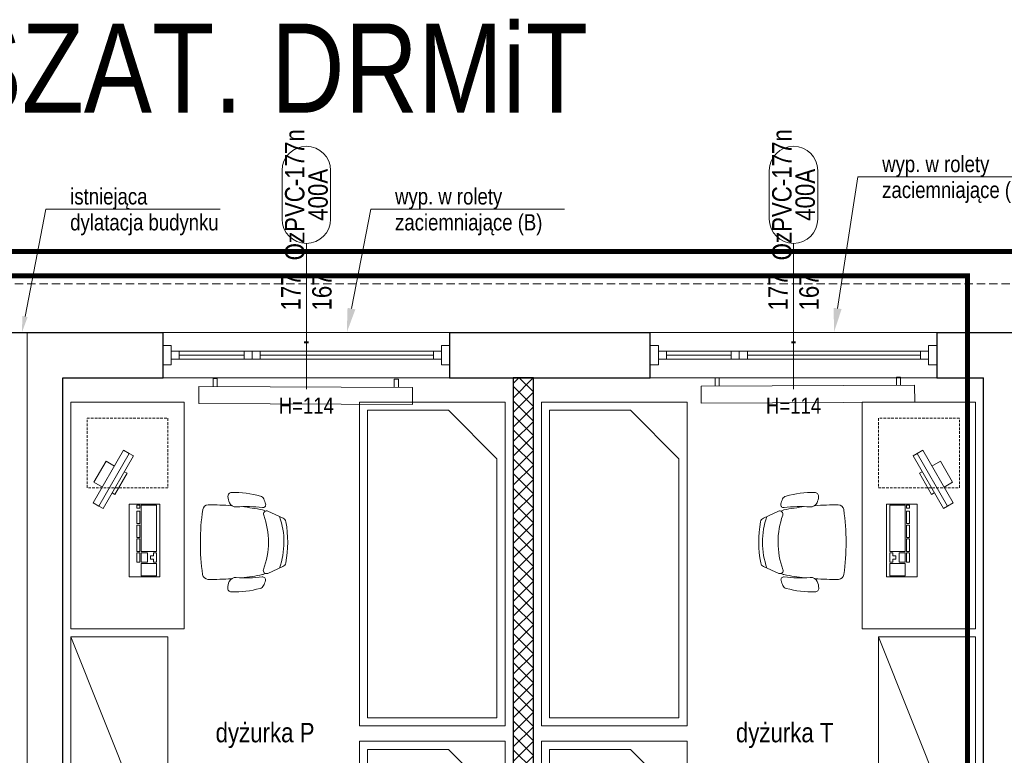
# Model space of a CAD drawing. Header units: millimetres. Extents: x -291747 to 77132, y 46721 to 203932.
# Tile 62 of 110: x 69257 to 69865, y 91720 to 92174. Entities that reach past the tile are written whole.
import ezdxf
from ezdxf import colors
from ezdxf.entities.mleader import LeaderData, LeaderLine
from ezdxf.enums import TextEntityAlignment as Align
from ezdxf.math import Vec2, Vec3

# ---------------------------------------------------------------- set-up
doc = ezdxf.new("R2010")
doc.units = ezdxf.units.MM
doc.header["$MEASUREMENT"] = 0
doc.linetypes.add('xreff_LSN_szatnie_PW_rzuty_14$0$DASHED', pattern=[19.05, 12.7, -6.35])
doc.linetypes.add('xreff_LSN_szatnie_PW_rzuty_14$0$HIDDEN2', pattern=[4.7625, 3.175, -1.5875])
doc.layers.get('0').update_dxf_attribs({"lineweight": 9})
for name, color, linetype, lineweight in [('FL-xref', 250, 'Continuous', 9), ('xreff_LSN_szatnie_PW_rzuty_14$0$A hatch ściany', 252, 'Continuous', 9), ('xreff_LSN_szatnie_PW_rzuty_14$0$A okna wyposazenie', 8, 'Continuous', 9), ('xreff_LSN_szatnie_PW_rzuty_14$0$A okna zewnetrzne', 8, 'Continuous', 9), ('xreff_LSN_szatnie_PW_rzuty_14$0$A opis', 252, 'Continuous', 9), ('xreff_LSN_szatnie_PW_rzuty_14$0$A opis stolarka', 252, 'Continuous', 9), ('xreff_LSN_szatnie_PW_rzuty_14$0$A opis stolarka NWD typ', 252, 'Continuous', 9), ('xreff_LSN_szatnie_PW_rzuty_14$0$A opis technologia', 8, 'Continuous', 13), ('xreff_LSN_szatnie_PW_rzuty_14$0$A widok wyżej', 252, 'xreff_LSN_szatnie_PW_rzuty_14$0$DASHED', 9), ('xreff_LSN_szatnie_PW_rzuty_14$0$A wyposazenie meblowe', 8, 'Continuous', 9), ('xreff_LSN_szatnie_PW_rzuty_14$0$A zakres', 252, 'Continuous', 9), ('xreff_LSN_szatnie_PW_rzuty_14$0$A-Wall', 252, 'Continuous', 9), ('xreff_LSN_szatnie_PW_rzuty_14$0$IS grzejniki', 8, 'Continuous', 9)]:
    doc.layers.add(name, color=color, linetype=linetype, lineweight=lineweight)
doc.layers.add('xreff_LSN_szatnie_PW_rzuty_14$0$A opis ppoż okna', color=252, linetype='Continuous', lineweight=9, transparency=0.25)
doc.styles.add('xreff_LSN_szatnie_PW_rzuty_14$0$STYL ASA', font='ARIALN.TTF')

# ---------------------------------------------------------------- blocks, each defined once
blk = doc.blocks.new('xreff_LSN_szatnie_PW_rzuty_14$0$szafa')
at = {"color": 0, "linetype": 'ByBlock', "lineweight": -2, "ltscale": 0.5}
blk.add_lwpolyline([(-0.5, -0.5), (0.5, -0.5), (0.5, 0.5), (-0.5, 0.5)], close=True, dxfattribs=at)
blk.add_lwpolyline([(-0.5, 0.5), (0.5, -0.5)], dxfattribs=at)
blk = doc.blocks.new('xreff_LSN_szatnie_PW_rzuty_14$0$A$C5AF85C83')
for points in [[(-9, -18.7), (-5, -18.7), (-5, 18.7), (-9, 18.7)], [(-5, -18.7), (-2, -18.7), (-2, 18.7), (-5, 18.7)]]:
    blk.add_lwpolyline(points, close=True)
for points in [[(-9, 7.5), (-15, 7.5), (-15, -7.5), (-9, -7.5)], [(-2, -7.5), (0, -7.5), (0, 7.5), (-2, 7.5)]]:
    blk.add_lwpolyline(points)
blk = doc.blocks.new('xreff_LSN_szatnie_PW_rzuty_14$0$kbd')
for points in [[(-22.5, 19), (22.5, 19), (22.5, 0), (-22.5, 0)], [(-21.9, 14.25), (-19.9, 14.25), (-19.9, 12.35), (-21.9, 12.35)], [(-18.1, 14.25), (-10.4, 14.25), (-10.4, 12.35), (-18.1, 12.35)], [(-9.55, 14.25), (-1.85, 14.25), (-1.85, 12.35), (-9.55, 12.35)], [(-1, 14.25), (6.7, 14.25), (6.7, 12.35), (-1, 12.35)], [(7.55, 12.35), (13.35, 12.35), (13.35, 14.25), (7.55, 14.25)], [(-21.9, 2), (6.7, 2), (6.7, 11.5), (-21.9, 11.5)], [(7.55, 7.7), (13.35, 7.7), (13.35, 11.5), (7.55, 11.5)], [(14.2, 2), (21.9, 2), (21.9, 11.5), (14.2, 11.5)], [(13.35, 3.9), (11.45, 3.9), (11.45, 5.8), (9.45, 5.8), (9.45, 3.9), (7.55, 3.9), (7.55, 2), (13.35, 2)]]:
    blk.add_lwpolyline(points, close=True)
blk = doc.blocks.new('xreff_LSN_szatnie_PW_rzuty_14$0$komputer')
at = {"rotation": 299.9999999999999}
blk.add_blockref('xreff_LSN_szatnie_PW_rzuty_14$0$A$C5AF85C83', (-19.5, 39), dxfattribs=at)
blk.add_blockref('xreff_LSN_szatnie_PW_rzuty_14$0$kbd', (15.5, 15))
blk = doc.blocks.new('xreff_LSN_szatnie_PW_rzuty_14$0$fotel biurowy')
for points in [[(-19.2, 41.72), (-14.99, 51.04, -0.247002), (-12.71, 52.82, -0.090114), (12.71, 52.82, -0.247002), (14.99, 51.04), (19.2, 41.72, -0.665339), (16.75, 39.08, 0.178272), (-16.75, 39.08, -0.665339)], [(-21.41, 38.3), (-21.41, 38.3, 0.535931), (-23.68, 40.26), (-23.68, 40.26, 0.040682), (-26.77, 39.12), (-26.77, 39.12, 0.221435), (-28.51, 37.05), (-28.51, 37.05, 0.071017), (-30.71, 19.27, 0.414285), (-28.31, 16.97), (-28.31, 16.97, 0.104379), (-24.31, 17.89), (-24.31, 17.89, 0.31356), (-21.78, 22.23), (-21.78, 22.23, -0.051314)], [(28.31, 16.97), (28.31, 16.97, 0.414285), (30.71, 19.27), (30.71, 19.27, 0.071017), (28.51, 37.05), (28.51, 37.05, 0.221435), (26.77, 39.12), (26.77, 39.12, 0.040682), (23.68, 40.26), (23.68, 40.26, 0.535931), (21.41, 38.3), (21.41, 38.3, -0.051314), (21.78, 22.23, 0.31356), (24.31, 17.89), (24.31, 17.89, 0.104379)]]:
    blk.add_lwpolyline(points, format="xyb", close=True)
for points in [[(-15.94, 48.95, -0.169311), (15.94, 48.95)], [(-21.98, 25.59, -0.020348), (-19.98, 38.43), (-19.98, 38.43, -0.122988), (-19.2, 40.1)], [(19.2, 40.1, -0.122988), (19.98, 38.43), (19.98, 38.43, -0.020348), (21.98, 25.59)], [(22.56, 19.36, -0.022893), (22.98, 4.74), (22.98, 4.74, -0.368026), (20.06, 1.44), (20.06, 1.44, -0.07155), (-20.06, 1.44), (-20.06, 1.44, -0.368026), (-22.98, 4.74), (-22.98, 4.74, -0.022893), (-22.56, 19.36, -0.022893)]]:
    blk.add_lwpolyline(points, format="xyb")
blk = doc.blocks.new('xreff_LSN_szatnie_PW_rzuty_14$0$bed 100')
for points in [[(-200, -45.5), (0, -45.5), (0, 44.5), (-200, 44.5)], [(-195, -40.5), (-35, -40.5), (-5, -10.5), (-5, 39.5), (-195, 39.5)]]:
    blk.add_lwpolyline(points, close=True)
blk = doc.blocks.new('xreff_LSN_szatnie_PW_rzuty_14$0$blok do okna')
for points in [[(28.5, 2.5), (33.5, 2.5), (33.5, -2.5), (28.5, -2.5)], [(33.5, 2.5), (38.5, 2.5), (38.5, -2.5), (33.5, -2.5)]]:
    blk.add_lwpolyline(points, close=True)
for points in [[(-78.5, 0), (28.5, 0)], [(38.5, 0), (78.5, 0)]]:
    blk.add_lwpolyline(points)
blk = doc.blocks.new('xreff_LSN_szatnie_PW_rzuty_14$0$wtag_UP')
at = {"transparency": 33554687, "elevation": 0}
for points in [[(0, 30), (0, -30)], [(0, -30), (0, -60)]]:
    blk.add_lwpolyline(points, dxfattribs=at)
at = {"layer": 'xreff_LSN_szatnie_PW_rzuty_14$0$A opis stolarka NWD typ', "transparency": 33554687, "elevation": 0}
blk.add_lwpolyline([(15, 75, 1), (-15, 75), (-15, 45, 1), (15, 45)], format="xyb", close=True, dxfattribs=at)
at = {"ltscale": 0.1, "transparency": 33554687, "style": 'xreff_LSN_szatnie_PW_rzuty_14$0$STYL ASA'}
blk.add_attdef('WINDOWS:SZEROKOŚĆ', text='', height=12, rotation=90, dxfattribs=at).set_placement((0, 0), align=Align.BOTTOM_CENTER)
blk.add_attdef('WINDOWS:WYSOKOŚĆ', text='', height=12, rotation=90, dxfattribs=at).set_placement((3.6, 0), align=Align.TOP_CENTER)
blk.add_attdef('WINDOWS:PARAPET', text='', height=10, dxfattribs=at).set_placement((0, -70.22, 0), align=Align.MIDDLE_CENTER)
at = {"layer": 'xreff_LSN_szatnie_PW_rzuty_14$0$A opis ppoż okna', "ltscale": 0.1, "transparency": 33554687, "style": 'xreff_LSN_szatnie_PW_rzuty_14$0$STYL ASA'}
blk.add_attdef('WINDOWS:PPOŻ', text='', height=10, dxfattribs=at).set_placement((0, -30, 0), align=Align.MIDDLE_CENTER)
at = {"layer": 'xreff_LSN_szatnie_PW_rzuty_14$0$A opis stolarka NWD typ', "ltscale": 0.1, "transparency": 33554687, "style": 'xreff_LSN_szatnie_PW_rzuty_14$0$STYL ASA'}
blk.add_attdef('WINDOWS:PODTYP', text='', height=12, rotation=90, dxfattribs=at).set_placement((1.2, 60), align=Align.TOP_CENTER)
blk.add_attdef('WINDOWS:TYP', text='', height=12, rotation=90, dxfattribs=at).set_placement((2.4, 60), align=Align.BOTTOM_CENTER)
blk = doc.blocks.new('xreff_LSN_szatnie_PW_rzuty_14')
at = {"layer": 'xreff_LSN_szatnie_PW_rzuty_14$0$A hatch ściany', "linetype": 'Continuous', "lineweight": 9}
h = blk.add_hatch(dxfattribs=at)
h.set_pattern_fill('ANSI37', color=256, scale=2, style=0)
h.set_pattern_definition([(45, (0, 0), (-4.49012806, 4.49012806), []), (135, (0, 0), (-4.49012806, -4.49012806), [])])
h.paths.add_polyline_path([(69561.93, 91523.72), (69574.43, 91523.72), (69574.43, 91953.22), (69561.93, 91953.22)], flags=0)
at = {"layer": 'xreff_LSN_szatnie_PW_rzuty_14$0$A okna zewnetrzne', "linetype": 'Continuous', "lineweight": 9}
for p, q in [((69522.68, 91981.22), (69345.68, 91981.22)), ((69823.68, 91981.22), (69646.68, 91981.22)), ((69355.68, 91964.72), (69355.68, 91969.72)), ((69512.68, 91964.72), (69512.68, 91969.72)), ((69656.68, 91964.72), (69656.68, 91969.72)), ((69813.68, 91964.72), (69813.68, 91969.72)), ((69522.68, 91953.22), (69345.68, 91953.22)), ((69823.68, 91953.22), (69646.68, 91953.22))]:
    blk.add_line(p, q, dxfattribs=at)
for points in [[(69350.68, 91973.22), (69345.68, 91973.22), (69345.68, 91961.22), (69350.68, 91961.22)], [(69517.68, 91964.72), (69517.68, 91969.72), (69350.68, 91969.72), (69350.68, 91964.72)], [(69517.68, 91973.22), (69522.68, 91973.22), (69522.68, 91961.22), (69517.68, 91961.22)], [(69651.68, 91973.22), (69646.68, 91973.22), (69646.68, 91961.22), (69651.68, 91961.22)], [(69818.68, 91964.72), (69818.68, 91969.72), (69651.68, 91969.72), (69651.68, 91964.72)], [(69818.68, 91973.22), (69823.68, 91973.22), (69823.68, 91961.22), (69818.68, 91961.22)]]:
    blk.add_lwpolyline(points, close=True, dxfattribs=at)
at = {"layer": 'xreff_LSN_szatnie_PW_rzuty_14$0$A widok wyżej', "linetype": 'xreff_LSN_szatnie_PW_rzuty_14$0$DASHED', "lineweight": 9, "ltscale": 0.2}
for p, q in [((69522.68, 91981.22), (69345.68, 91981.22)), ((69823.68, 91981.22), (69646.68, 91981.22)), ((69345.68, 91953.22), (69522.68, 91953.22)), ((69646.68, 91953.22), (69823.68, 91953.22))]:
    blk.add_line(p, q, dxfattribs=at)
at = {"layer": 'xreff_LSN_szatnie_PW_rzuty_14$0$A widok wyżej', "ltscale": 0.4}
blk.add_lwpolyline([(65352.68, 92011.22), (72855.68, 92011.22)], dxfattribs=at)
at = {"layer": 'xreff_LSN_szatnie_PW_rzuty_14$0$A wyposazenie meblowe'}
for points in [[(69288.68, 91798.22), (69288.68, 91938.22), (69358.68, 91938.22), (69358.68, 91798.22)], [(69847.68, 91798.22), (69847.68, 91938.22), (69777.68, 91938.22), (69777.68, 91798.22)]]:
    blk.add_lwpolyline(points, close=True, dxfattribs=at)
at = {"layer": 'xreff_LSN_szatnie_PW_rzuty_14$0$A wyposazenie meblowe', "linetype": 'xreff_LSN_szatnie_PW_rzuty_14$0$HIDDEN2', "ltscale": 0.5}
for points in [[(69348.68, 91928.22), (69348.68, 91885.22), (69298.68, 91885.22), (69298.68, 91928.22)], [(69787.68, 91928.22), (69787.68, 91885.22), (69837.68, 91885.22), (69837.68, 91928.22)]]:
    blk.add_lwpolyline(points, close=True, dxfattribs=at)
at = {"layer": 'xreff_LSN_szatnie_PW_rzuty_14$0$A zakres', "linetype": 'xreff_LSN_szatnie_PW_rzuty_14$0$DASHED', "transparency": 33554623, "const_width": 3}
for points in [[(67446.18, 92031.22), (67446.18, 90639.22), (72869.68, 90639.22), (72869.68, 92031.22)], [(68277.93, 92016.22), (68277.93, 91474.47), (68277.93, 91474.47), (68277.93, 91223.47), (68661.68, 91223.47), (68661.68, 90654.22), (70445.68, 90654.22), (70445.68, 91263.97), (70078.68, 91263.97), (70078.68, 91463.22), (69842.68, 91463.22), (69842.68, 92016.22)]]:
    blk.add_lwpolyline(points, close=True, dxfattribs=at)
at = {"layer": 'xreff_LSN_szatnie_PW_rzuty_14$0$A-Wall', "linetype": 'Continuous', "lineweight": 25}
for p, q in [((69184.68, 91981.22), (69345.68, 91981.22)), ((69345.68, 91953.22), (69345.68, 91981.22)), ((69522.68, 91981.22), (69646.68, 91981.22)), ((69522.68, 91981.22), (69522.68, 91953.22)), ((69646.68, 91953.22), (69646.68, 91981.22)), ((69823.68, 91981.22), (69939.68, 91981.22)), ((69823.68, 91981.22), (69823.68, 91953.22)), ((69283.68, 91953.22), (69345.68, 91953.22)), ((69283.68, 91485.72), (69283.68, 91953.22)), ((69522.68, 91953.22), (69561.93, 91953.22)), ((69561.93, 91953.22), (69574.43, 91953.22)), ((69574.43, 91953.22), (69561.93, 91953.22)), ((69561.93, 91953.22), (69561.93, 91523.72)), ((69574.43, 91953.22), (69646.68, 91953.22)), ((69574.43, 91523.72), (69574.43, 91953.22)), ((69823.68, 91953.22), (69852.68, 91953.22)), ((69852.68, 91485.72), (69852.68, 91953.22))]:
    blk.add_line(p, q, dxfattribs=at)
at = {"layer": 'xreff_LSN_szatnie_PW_rzuty_14$0$A-Wall'}
blk.add_lwpolyline([(69261.68, 91981.22), (69261.68, 91431.72)], dxfattribs=at)
at = {"layer": 'xreff_LSN_szatnie_PW_rzuty_14$0$IS grzejniki'}
for p, q in [((69376.51, 91947.77), (69376.53, 91952.77)), ((69376.53, 91952.77), (69379.03, 91952.76)), ((69379.03, 91952.76), (69379.01, 91947.76)), ((69488.53, 91952.36), (69488.51, 91947.36)), ((69491.03, 91952.35), (69488.53, 91952.36)), ((69491.01, 91947.35), (69491.03, 91952.35)), ((69686.77, 91953.08), (69689.27, 91953.09)), ((69686.79, 91948.08), (69686.77, 91953.08)), ((69689.27, 91953.09), (69689.29, 91948.09)), ((69801.27, 91953.53), (69798.77, 91953.52)), ((69798.77, 91953.52), (69798.79, 91948.52)), ((69801.29, 91948.53), (69801.27, 91953.53)), ((69367.76, 91947.81), (69367.72, 91937.31)), ((69499.76, 91947.31), (69367.76, 91947.81)), ((69499.72, 91936.81), (69499.76, 91947.31)), ((69810.04, 91948.56), (69678.04, 91948.05)), ((69678.04, 91948.05), (69678.08, 91937.55)), ((69810.08, 91938.06), (69810.04, 91948.56)), ((69367.72, 91937.31), (69499.72, 91936.81)), ((69678.08, 91937.55), (69810.08, 91938.06))]:
    blk.add_line(p, q, dxfattribs=at)
at = {"layer": 'xreff_LSN_szatnie_PW_rzuty_14$0$A okna zewnetrzne', "linetype": 'Continuous', "lineweight": 9, "rotation": 180}
for p in [(69434.18, 91967.22), (69735.18, 91967.22)]:
    blk.add_blockref('xreff_LSN_szatnie_PW_rzuty_14$0$blok do okna', p, dxfattribs=at)
at = {"layer": 'xreff_LSN_szatnie_PW_rzuty_14$0$A opis stolarka', "linetype": 'Continuous', "lineweight": 9}
ref = blk.add_blockref('xreff_LSN_szatnie_PW_rzuty_14$0$wtag_UP', (69434.18, 92006.22, 0), dxfattribs=at)
ref.add_attrib('WINDOWS:TYP', 'OzPVC-177n', dxfattribs={"layer": 'xreff_LSN_szatnie_PW_rzuty_14$0$A opis stolarka NWD typ', "ltscale": 0.1, "height": 12, "rotation": 90, "style": 'xreff_LSN_szatnie_PW_rzuty_14$0$STYL ASA'}).set_placement((69436.58, 92066.22, 0), align=Align.BOTTOM_CENTER)
ref.add_attrib('WINDOWS:PODTYP', '400A', dxfattribs={"layer": 'xreff_LSN_szatnie_PW_rzuty_14$0$A opis stolarka NWD typ', "ltscale": 0.1, "height": 12, "rotation": 90, "style": 'xreff_LSN_szatnie_PW_rzuty_14$0$STYL ASA'}).set_placement((69435.38, 92066.22, 0), align=Align.TOP_CENTER)
ref.add_attrib('WINDOWS:SZEROKOŚĆ', '177', dxfattribs={"layer": '0', "ltscale": 0.1, "height": 12, "rotation": 90, "style": 'xreff_LSN_szatnie_PW_rzuty_14$0$STYL ASA'}).set_placement((69434.18, 92006.22, 0), align=Align.BOTTOM_CENTER)
ref.add_attrib('WINDOWS:WYSOKOŚĆ', '167', dxfattribs={"layer": '0', "ltscale": 0.1, "height": 12, "rotation": 90, "style": 'xreff_LSN_szatnie_PW_rzuty_14$0$STYL ASA'}).set_placement((69437.78, 92006.22, 0), align=Align.TOP_CENTER)
ref.add_attrib('WINDOWS:PPOŻ', '-', dxfattribs={"layer": 'xreff_LSN_szatnie_PW_rzuty_14$0$A opis ppoż okna', "ltscale": 0.1, "height": 10, "style": 'xreff_LSN_szatnie_PW_rzuty_14$0$STYL ASA'}).set_placement((69434.18, 91976.22), align=Align.MIDDLE_CENTER)
ref.add_attrib('WINDOWS:PARAPET', 'H=114', dxfattribs={"layer": '0', "ltscale": 0.1, "height": 10, "style": 'xreff_LSN_szatnie_PW_rzuty_14$0$STYL ASA'}).set_placement((69434.18, 91936), align=Align.MIDDLE_CENTER)
ref = blk.add_blockref('xreff_LSN_szatnie_PW_rzuty_14$0$wtag_UP', (69735.18, 92006.22, 0), dxfattribs=at)
ref.add_attrib('WINDOWS:TYP', 'OzPVC-177n', dxfattribs={"layer": 'xreff_LSN_szatnie_PW_rzuty_14$0$A opis stolarka NWD typ', "ltscale": 0.1, "height": 12, "rotation": 90, "style": 'xreff_LSN_szatnie_PW_rzuty_14$0$STYL ASA'}).set_placement((69737.58, 92066.22, 0), align=Align.BOTTOM_CENTER)
ref.add_attrib('WINDOWS:PODTYP', '400A', dxfattribs={"layer": 'xreff_LSN_szatnie_PW_rzuty_14$0$A opis stolarka NWD typ', "ltscale": 0.1, "height": 12, "rotation": 90, "style": 'xreff_LSN_szatnie_PW_rzuty_14$0$STYL ASA'}).set_placement((69736.38, 92066.22, 0), align=Align.TOP_CENTER)
ref.add_attrib('WINDOWS:SZEROKOŚĆ', '177', dxfattribs={"layer": '0', "ltscale": 0.1, "height": 12, "rotation": 90, "style": 'xreff_LSN_szatnie_PW_rzuty_14$0$STYL ASA'}).set_placement((69735.18, 92006.22, 0), align=Align.BOTTOM_CENTER)
ref.add_attrib('WINDOWS:WYSOKOŚĆ', '167', dxfattribs={"layer": '0', "ltscale": 0.1, "height": 12, "rotation": 90, "style": 'xreff_LSN_szatnie_PW_rzuty_14$0$STYL ASA'}).set_placement((69738.78, 92006.22, 0), align=Align.TOP_CENTER)
ref.add_attrib('WINDOWS:PPOŻ', '-', dxfattribs={"layer": 'xreff_LSN_szatnie_PW_rzuty_14$0$A opis ppoż okna', "ltscale": 0.1, "height": 10, "style": 'xreff_LSN_szatnie_PW_rzuty_14$0$STYL ASA'}).set_placement((69735.18, 91976.22), align=Align.MIDDLE_CENTER)
ref.add_attrib('WINDOWS:PARAPET', 'H=114', dxfattribs={"layer": '0', "ltscale": 0.1, "height": 10, "style": 'xreff_LSN_szatnie_PW_rzuty_14$0$STYL ASA'}).set_placement((69735.18, 91936), align=Align.MIDDLE_CENTER)
at = {"layer": 'xreff_LSN_szatnie_PW_rzuty_14$0$A wyposazenie meblowe'}
for name, p, rotation in [('xreff_LSN_szatnie_PW_rzuty_14$0$bed 100', (69511.43, 91938.22), 90.00000000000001), ('xreff_LSN_szatnie_PW_rzuty_14$0$bed 100', (69623.93, 91938.22), 90.00000000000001), ('xreff_LSN_szatnie_PW_rzuty_14$0$komputer', (69777.68, 91868.22), 270), ('xreff_LSN_szatnie_PW_rzuty_14$0$fotel biurowy', (69368.68, 91851.72), 269.8370572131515), ('xreff_LSN_szatnie_PW_rzuty_14$0$bed 100', (69511.43, 91728.72), 90.00000000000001), ('xreff_LSN_szatnie_PW_rzuty_14$0$bed 100', (69623.93, 91728.72), 90.00000000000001)]:
    blk.add_blockref(name, p, dxfattribs=dict(at, rotation=rotation))
at = {"layer": 'xreff_LSN_szatnie_PW_rzuty_14$0$A wyposazenie meblowe', "xscale": -1}
for name, p, rotation in [('xreff_LSN_szatnie_PW_rzuty_14$0$komputer', (69358.68, 91868.22), 90), ('xreff_LSN_szatnie_PW_rzuty_14$0$fotel biurowy', (69767.68, 91851.72), 90.16294278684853)]:
    blk.add_blockref(name, p, dxfattribs=dict(at, rotation=rotation))
at = {"layer": 'xreff_LSN_szatnie_PW_rzuty_14$0$A wyposazenie meblowe', "xscale": -150, "yscale": 60, "rotation": 90}
for p in [(69318.68, 91718.22), (69817.68, 91718.22)]:
    blk.add_blockref('xreff_LSN_szatnie_PW_rzuty_14$0$szafa', p, dxfattribs=at)
at = {"layer": 'xreff_LSN_szatnie_PW_rzuty_14$0$A opis technologia', "char_height": 12, "attachment_point": 8, "style": 'xreff_LSN_szatnie_PW_rzuty_14$0$STYL ASA'}
for s, insert in [('dyżurka P', (69408.67, 91724.47)), ('dyżurka T', (69729.76, 91724.47))]:
    blk.add_mtext_dynamic_manual_height_columns(s, width=187.6495, gutter_width=1, heights=[0], dxfattribs=dict(at, insert=insert))
at = {"layer": 'xreff_LSN_szatnie_PW_rzuty_14$0$A zakres', "linetype": 'xreff_LSN_szatnie_PW_rzuty_14$0$DASHED', "transparency": 33554623, "insert": (68666.68, 92116.22), "char_height": 55, "attachment_point": 7, "style": 'xreff_LSN_szatnie_PW_rzuty_14$0$STYL ASA'}
blk.add_mtext_dynamic_manual_height_columns('\\pxql;STREFA SOCJAL.-SZAT. DRMiT', width=1129.6183, gutter_width=1, heights=[0], dxfattribs=at)
at = {"layer": 'xreff_LSN_szatnie_PW_rzuty_14$0$A okna wyposazenie', "linetype": 'Continuous', "lineweight": 9}
ml = blk.add_multileader_mtext('Standard', dxfattribs=at)
ml.set_content('wyp. w rolety zaciemniające (B)', color=256, style='xreff_LSN_szatnie_PW_rzuty_14$0$STYL ASA')
ml.set_leader_properties()
ml.build(insert=Vec2(0, 0))
ml.multileader.update_dxf_attribs({"text_left_attachment_type": 6, "text_right_attachment_type": 6, "dogleg_length": 3, "arrow_head_size": 15})
ctx = ml.context
ctx.base_point, ctx.char_height, ctx.arrow_head_size, ctx.landing_gap_size, ctx.plane_origin = Vec3(69780, 92077.3), 10, 15, 10, Vec3(69495.81, 92550.69)
ctx.left_attachment, ctx.right_attachment = 6, 6
notes = []
notes.append((ctx, [(0, (1, 1, 0), (69775.01, 92077.31), (1, 0), 4.99, [(0, [(69760.18, 91981.22)], 0, [])])]))
ctx.mtext.insert, ctx.mtext.width, ctx.mtext.line_spacing_factor, ctx.mtext.flow_direction = Vec3(69790, 92090.24), 103.629, 0.96, 5
ml = blk.add_multileader_mtext('Standard', dxfattribs=at)
ml.set_content('wyp. w rolety zaciemniające (B)', color=256, style='xreff_LSN_szatnie_PW_rzuty_14$0$STYL ASA')
ml.set_leader_properties()
ml.build(insert=Vec2(0, 0))
ml.multileader.update_dxf_attribs({"text_left_attachment_type": 6, "text_right_attachment_type": 6, "dogleg_length": 3, "arrow_head_size": 15})
ctx = ml.context
ctx.base_point, ctx.char_height, ctx.arrow_head_size, ctx.landing_gap_size, ctx.plane_origin = Vec3(69479, 92057.3), 10, 15, 10, Vec3(69194.81, 92550.69)
ctx.left_attachment, ctx.right_attachment = 6, 6
notes.append((ctx, [(0, (1, 1, 0), (69474.01, 92057.31), (1, 0), 4.99, [(0, [(69459.18, 91981.22)], 0, [])])]))
ctx.mtext.insert, ctx.mtext.width, ctx.mtext.line_spacing_factor, ctx.mtext.flow_direction = Vec3(69489, 92070.24), 103.629, 0.96, 5
at = {"layer": 'xreff_LSN_szatnie_PW_rzuty_14$0$A opis', "linetype": 'Continuous', "lineweight": 9}
ml = blk.add_multileader_mtext('Standard', dxfattribs=at)
ml.set_content('istniejąca dylatacja budynku', color=256, style='xreff_LSN_szatnie_PW_rzuty_14$0$STYL ASA')
ml.set_leader_properties()
ml.build(insert=Vec2(0, 0))
ml.multileader.update_dxf_attribs({"text_left_attachment_type": 6, "text_right_attachment_type": 6, "dogleg_length": 3, "arrow_head_size": 10})
ctx = ml.context
ctx.base_point, ctx.char_height, ctx.arrow_head_size, ctx.landing_gap_size, ctx.plane_origin = Vec3(69278.25, 92057.3), 10, 10, 10, Vec3(68994.06, 92550.69)
ctx.left_attachment, ctx.right_attachment = 6, 6
notes.append((ctx, [(0, (1, 1, 0), (69273.26, 92057.31), (1, 0), 4.99, [(0, [(69258.43, 91981.22)], 0, [])])]))
ctx.mtext.insert, ctx.mtext.width, ctx.mtext.line_spacing_factor, ctx.mtext.flow_direction = Vec3(69288.25, 92070.24), 91.7382, 0.96, 5
for ctx, leaders in notes:
    for number, flags, end, landing, length, lines in leaders:
        leader = LeaderData()
        leader.index, (leader.has_last_leader_line, leader.has_dogleg_vector, leader.attachment_direction) = number, flags
        leader.last_leader_point, leader.dogleg_vector, leader.dogleg_length = Vec3(end), Vec3(landing), length
        for number, points, colour, breaks in lines:
            line = LeaderLine()
            line.index, line.vertices, line.color, line.breaks = number, Vec3.list(points), colors.encode_raw_color(colour), breaks
            leader.lines.append(line)
        ctx.leaders.append(leader)

msp = doc.modelspace()

# ---------------------------------------------------------------- block references
at = {"layer": 'FL-xref'}
msp.add_blockref('xreff_LSN_szatnie_PW_rzuty_14', (0, 0), dxfattribs=at)

doc.saveas('drawing.dxf')
